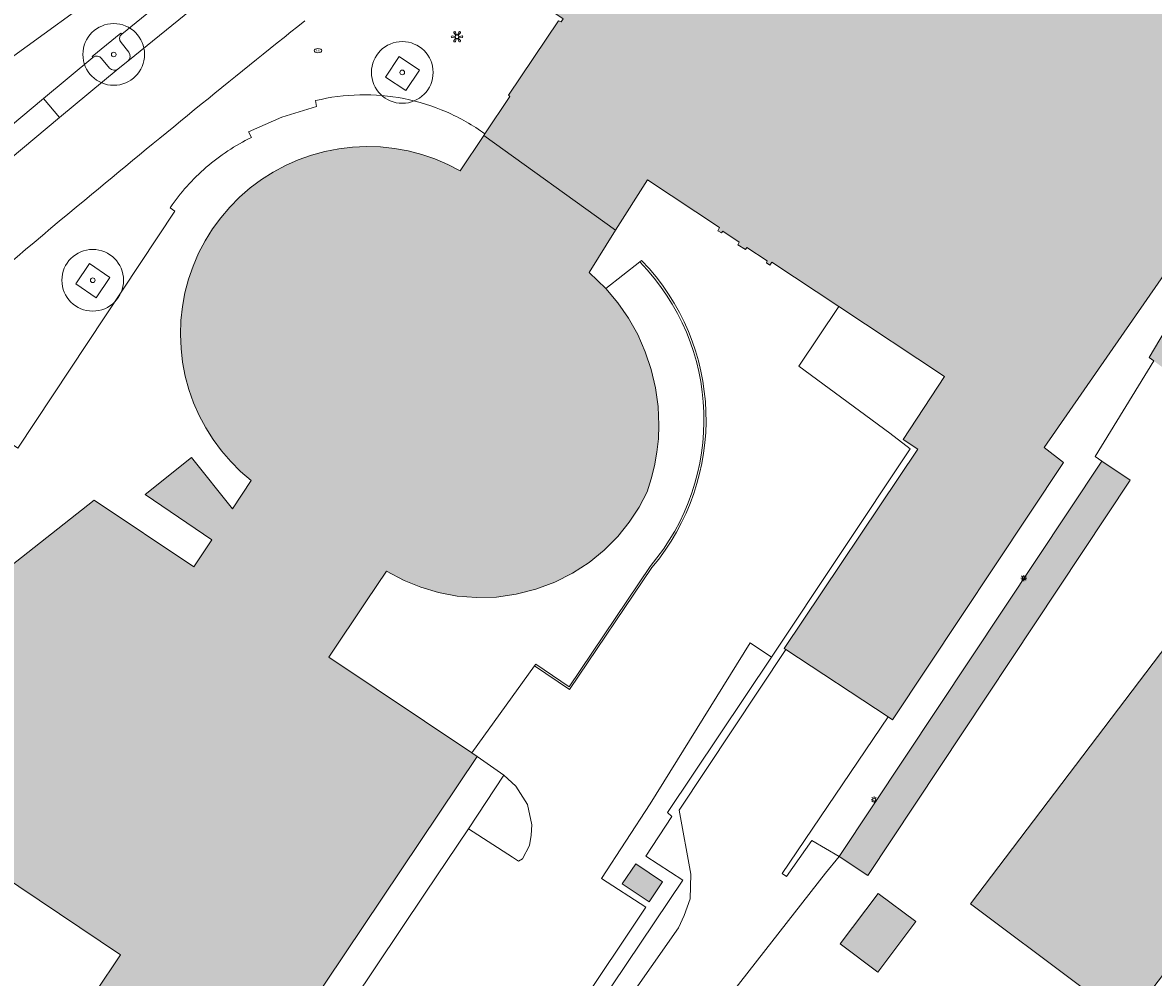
# Model space of a CAD drawing. Header units: metres. Extents: x 187482 to 189800, y 333582 to 335019.
# Tile 98 of 256: x 188221 to 188312, y 334369 to 334447. Entities that reach past the tile are written whole.
import ezdxf
from ezdxf.enums import TextEntityAlignment as Align

# ---------------------------------------------------------------- set-up
doc = ezdxf.new("R2010")
doc.units = ezdxf.units.M
doc.layers.get('0').update_dxf_attribs({"color": 252, "lineweight": 18})
for name, color, linetype, lineweight in [('B-WE-GR-BEPLANTING_CULTUUR_BODEMBEDEKKER-GV', 252, 'Continuous', 18), ('B-WE-GR-BOOM-S', 252, 'Continuous', 18), ('B-WE-GR-GROENVOORZIENING-GV', 252, 'Continuous', 18), ('B-WE-IE-KUNSTOBJECT-S', 252, 'Continuous', 18), ('B-WE-IE-MEUBILAIR-S', 252, 'Continuous', 18), ('B-WE-IE-TERREINAFSCHEIDING_KUNSTMATIG_HEKWERK-G', 252, 'IE-TERREINAFSCHEIDING_KUNSTMATIG-SO', 18), ('B-WE-IE-TERREINAFSCHEIDING_KUNSTMATIG_MUUR-G', 252, 'IE-TERREINAFSCHEIDING_KUNSTMATIG-SO', 18), ('B-WE-OG-BEBOUWING-GV', 252, 'Continuous', 18), ('B-WE-OG-BEBOUWING_LAGE TRAFO-GV', 252, 'Continuous', 18), ('B-WE-OG-TERREIN_ERF-GV', 252, 'Continuous', 18), ('B-WE-VH-GESLOTENVERHARDING_ASFALT-GV', 252, 'Continuous', 18), ('B-WE-VH-OPENVERHARDING_BETONSTRAATSTEEN-GV', 252, 'Continuous', 18), ('B-WE-VH-OPENVERHARDING_TEGEL-GV', 252, 'Continuous', 18)]:
    doc.layers.add(name, color=color, linetype=linetype, lineweight=lineweight)
doc.layers.add('B-WE-OG-BEBOUWING-V', color=7, linetype='Continuous', lineweight=18, true_color=0xf0f0f0)
doc.styles.add('NLCS-ISO', font='NLCS-ISO.ttf')
doc.linetypes.add('IE-TERREINAFSCHEIDING_KUNSTMATIG-SO', pattern='A,4,[82,NLCS.SHX,S=0.75,R=90,X=0,Y=0],4,-2', length=10)

# ---------------------------------------------------------------- blocks, each defined once
blk = doc.blocks.new('SIE-MEUBILAIR_PAAL_LICHTMAST-SO')
for points in [[(-0.62, 0), (-1, 0)], [(-0.71, 0.71), (-0.44, 0.44)], [(0, 1), (0, 0.62)], [(0.44, 0.44), (0.71, 0.71)], [(1, 0), (0.62, 0)], [(-0.71, -0.71), (-0.44, -0.44)], [(0, -0.62), (0, -1)], [(0.44, -0.44), (0.71, -0.71)]]:
    blk.add_lwpolyline(points)
blk.add_circle((0, 0), 0.5)
blk = doc.blocks.new('SIE-MEUBILAIR_PUT_BRANDKRAAN-SO')
blk.add_ellipse((0, 0), major_axis=(1.25, 0), ratio=0.54)
at = {"style": 'NLCS-ISO'}
blk.add_text('bk', height=0.75, dxfattribs=at).set_placement((0.03, 0), align=Align.MIDDLE_CENTER)
blk = doc.blocks.new('SIE-KUNSTOBJECT-SO')
at = {"flags": 128}
blk.add_lwpolyline([(0.27, -0.73, 0.700208), (-0.27, -0.73), (-0.56, -1.53, -1), (-1.05, -1.25), (-0.5, -0.6, 0.700208), (-0.77, -0.13), (-1.6, -0.28, -1), (-1.6, 0.28), (-0.77, 0.13, 0.700208), (-0.5, 0.6), (-1.05, 1.25, -1), (-0.56, 1.53), (-0.27, 0.73, 0.700208), (0.27, 0.73), (0.56, 1.53, -1), (1.05, 1.25), (0.5, 0.6, 0.700208), (0.77, 0.13), (1.6, 0.28, -1), (1.6, -0.28), (0.77, -0.13, 0.700208), (0.5, -0.6), (1.05, -1.25, -1), (0.56, -1.53)], format="xyb", close=True, dxfattribs=at)
blk = doc.blocks.new('SGR-BOOM_GBKN-SO')
at = {"color": 0, "linetype": 'ByBlock', "lineweight": 18}
for radius in [2, 0.15]:
    blk.add_circle((0, 0), radius, dxfattribs=at)

msp = doc.modelspace()

# ---------------------------------------------------------------- hatches: boundary and pattern name
at = {"layer": 'B-WE-OG-BEBOUWING-V'}
h = msp.add_hatch(color=256, dxfattribs=at)
h.dxf.hatch_style = 1
h.paths.add_polyline_path([(188326.35, 334428.746), (188323.402, 334430.885), (188325.771, 334434.323), (188328.719, 334432.184)], flags=16)
h.paths.add_polyline_path([(188327.291, 334456.672), (188323.629, 334459.143), (188322.13, 334456.792), (188321.796, 334457.013), (188321.228, 334456.154), (188313.874, 334461.024), (188314.443, 334461.883), (188291.53, 334477.055), (188291.684, 334477.298), (188290.785, 334477.897), (188290.74, 334477.927), (188290.624, 334478.005), (188285.865, 334481.179), (188285.643, 334480.848), (188285.569, 334480.737), (188281.79, 334475.086), (188280.983, 334475.647), (188280.609, 334475.119), (188280.583, 334475.083), (188280.547, 334475.032), (188280.88, 334474.821), (188275.315, 334466.486), (188275.013, 334466.653), (188274.971, 334466.595), (188271.71, 334468.808), (188270.52, 334467.053), (188271.058, 334466.688), (188266.556, 334460.051), (188266.348, 334459.745), (188264.445, 334456.94), (188264.02, 334456.313), (188259.791, 334450.079), (188264.294, 334447.024), (188264.126, 334446.783), (188263.923, 334446.876), (188259.876, 334440.845), (188259.989, 334440.742), (188257.957, 334437.71), (188257.863, 334437.57), (188268.549, 334429.908), (188271.124, 334433.986), (188276.975, 334430.125), (188276.838, 334429.869), (188277.116, 334429.684), (188277.234, 334429.823), (188278.569, 334428.935), (188278.438, 334428.737), (188279.077, 334428.356), (188279.18, 334428.51), (188280.835, 334427.442), (188280.764, 334427.267), (188281.041, 334427.088), (188281.206, 334427.313), (188286.627, 334423.726), (188295.201, 334418.052), (188291.836, 334412.955), (188293.025, 334412.165), (188282.208, 334396.017), (188282.328, 334395.938), (188290.631, 334390.491), (188290.987, 334390.257), (188304.836, 334411.086), (188303.258, 334412.309), (188321.976, 334439.277), (188323.074, 334438.622), (188326.99, 334444.115), (188323.435, 334446.45), (188327.697, 334453.099), (188326.811, 334453.628), (188325.786, 334454.324)], flags=17)
h.paths.add_polyline_path([(188307.934, 334411.206), (188286.663, 334379.178), (188288.97, 334377.645), (188310.241, 334409.673)], flags=16)
edge = h.paths.add_edge_path(flags=16)
edge.add_arc((188300.87, 334474.228), 0.25, 89.91773, 134.90765)
edge.add_arc((188300.87, 334474.228), 0.25, 135.09235, 180.08227)
edge.add_arc((188300.87, 334474.228), 0.25, 179.91773, 224.90765)
edge.add_arc((188300.87, 334474.228), 0.25, 225.09235, 270.08227)
edge.add_arc((188300.87, 334474.228), 0.25, 269.91773, 314.90765)
edge.add_arc((188300.87, 334474.228), 0.25, 315.09235, 360.08227)
edge.add_arc((188300.87, 334474.228), 0.25, 359.91773, 404.90765)
edge.add_arc((188300.87, 334474.228), 0.25, 45.09235, 90.08227)
edge = h.paths.add_edge_path(flags=16)
edge.add_arc((188316.545, 334463.849), 0.25, 179.91773, 224.90765)
edge.add_arc((188316.545, 334463.849), 0.25, 225.09235, 270.08227)
edge.add_arc((188316.545, 334463.849), 0.25, 269.91773, 314.90765)
edge.add_arc((188316.545, 334463.849), 0.25, 315.09235, 360.08227)
edge.add_arc((188316.545, 334463.849), 0.25, 359.91773, 404.90765)
edge.add_arc((188316.545, 334463.849), 0.25, 45.09235, 90.08227)
edge.add_arc((188316.545, 334463.849), 0.25, 89.91773, 134.90765)
edge.add_arc((188316.545, 334463.849), 0.25, 135.09235, 180.08227)
edge = h.paths.add_edge_path(flags=16)
edge.add_arc((188296.951, 334476.823), 0.25, 45.09235, 90.08227)
edge.add_arc((188296.951, 334476.823), 0.25, 89.91773, 134.90765)
edge.add_arc((188296.951, 334476.823), 0.25, 135.09235, 180.08227)
edge.add_arc((188296.951, 334476.823), 0.25, 179.91773, 224.90765)
edge.add_arc((188296.951, 334476.823), 0.25, 225.09235, 270.08227)
edge.add_arc((188296.951, 334476.823), 0.25, 269.91773, 314.90765)
edge.add_arc((188296.951, 334476.823), 0.25, 315.09235, 360.08227)
edge.add_arc((188296.951, 334476.823), 0.25, 359.91773, 404.90765)
edge = h.paths.add_edge_path(flags=16)
edge.add_arc((188304.789, 334471.633), 0.25, 269.91773, 314.90765)
edge.add_arc((188304.789, 334471.633), 0.25, 315.09235, 360.08227)
edge.add_arc((188304.789, 334471.633), 0.25, 359.91773, 404.90765)
edge.add_arc((188304.789, 334471.633), 0.25, 45.09235, 90.08227)
edge.add_arc((188304.789, 334471.633), 0.25, 89.91773, 134.90765)
edge.add_arc((188304.789, 334471.633), 0.25, 135.09235, 180.08227)
edge.add_arc((188304.789, 334471.633), 0.25, 179.91773, 224.90765)
edge.add_arc((188304.789, 334471.633), 0.25, 225.09235, 270.08227)
edge = h.paths.add_edge_path(flags=16)
edge.add_arc((188320.453, 334461.238), 0.25, 89.91773, 134.90765)
edge.add_arc((188320.453, 334461.238), 0.25, 135.09235, 180.08227)
edge.add_arc((188320.453, 334461.238), 0.25, 179.91773, 224.90765)
edge.add_arc((188320.453, 334461.238), 0.25, 225.09235, 270.08227)
edge.add_arc((188320.453, 334461.238), 0.25, 269.91773, 314.90765)
edge.add_arc((188320.453, 334461.238), 0.25, 315.09235, 360.08227)
edge.add_arc((188320.453, 334461.238), 0.25, 359.91773, 404.90765)
edge.add_arc((188320.453, 334461.238), 0.25, 45.09235, 90.08227)
edge = h.paths.add_edge_path(flags=16)
edge.add_arc((188312.626, 334466.443), 0.25, 359.91773, 404.90765)
edge.add_arc((188312.626, 334466.443), 0.25, 45.09235, 90.08227)
edge.add_arc((188312.626, 334466.443), 0.25, 89.91773, 134.90765)
edge.add_arc((188312.626, 334466.443), 0.25, 135.09235, 180.08227)
edge.add_arc((188312.626, 334466.443), 0.25, 179.91773, 224.90765)
edge.add_arc((188312.626, 334466.443), 0.25, 225.09235, 270.08227)
edge.add_arc((188312.626, 334466.443), 0.25, 269.91773, 314.90765)
edge.add_arc((188312.626, 334466.443), 0.25, 315.09235, 360.08227)
edge = h.paths.add_edge_path(flags=16)
edge.add_arc((188308.708, 334469.038), 0.25, 135.09235, 180.08227)
edge.add_arc((188308.708, 334469.038), 0.25, 179.91773, 224.90765)
edge.add_arc((188308.708, 334469.038), 0.25, 225.09235, 270.08227)
edge.add_arc((188308.708, 334469.038), 0.25, 269.91773, 314.90765)
edge.add_arc((188308.708, 334469.038), 0.25, 315.09235, 360.08227)
edge.add_arc((188308.708, 334469.038), 0.25, 359.91773, 404.90765)
edge.add_arc((188308.708, 334469.038), 0.25, 45.09235, 90.08227)
edge.add_arc((188308.708, 334469.038), 0.25, 89.91773, 134.90765)
edge = h.paths.add_edge_path(flags=16)
edge.add_arc((188293.033, 334479.418), 0.25, 45.09235, 90.08227)
edge.add_arc((188293.033, 334479.418), 0.25, 89.91773, 134.90765)
edge.add_arc((188293.033, 334479.418), 0.25, 135.09235, 180.08227)
edge.add_arc((188293.033, 334479.418), 0.25, 179.91773, 224.90765)
edge.add_arc((188293.033, 334479.418), 0.25, 225.09235, 270.08227)
edge.add_arc((188293.033, 334479.418), 0.25, 269.91773, 314.90765)
edge.add_arc((188293.033, 334479.418), 0.25, 315.09235, 360.08227)
edge.add_arc((188293.033, 334479.418), 0.25, 359.91773, 404.90765)
edge = h.paths.add_edge_path(flags=16)
edge.add_line((188323.208, 334459.145), (188323.213, 334459.136))
edge.add_line((188323.213, 334459.136), (188323.219, 334459.128))
edge.add_line((188323.219, 334459.128), (188323.225, 334459.12))
edge.add_line((188323.225, 334459.12), (188323.232, 334459.112))
edge.add_line((188323.232, 334459.112), (188323.239, 334459.105))
edge.add_line((188323.239, 334459.105), (188323.246, 334459.098))
edge.add_line((188323.246, 334459.098), (188323.253, 334459.091))
edge.add_line((188323.253, 334459.091), (188323.261, 334459.085))
edge.add_line((188323.261, 334459.085), (188323.269, 334459.078))
edge.add_line((188323.269, 334459.078), (188323.277, 334459.072))
edge.add_line((188323.277, 334459.072), (188323.285, 334459.067))
edge.add_line((188323.285, 334459.067), (188323.294, 334459.062))
edge.add_line((188323.294, 334459.062), (188323.302, 334459.057))
edge.add_line((188323.302, 334459.057), (188323.311, 334459.052))
edge.add_line((188323.311, 334459.052), (188323.321, 334459.048))
edge.add_line((188323.321, 334459.048), (188323.33, 334459.044))
edge.add_line((188323.33, 334459.044), (188323.339, 334459.041))
edge.add_line((188323.339, 334459.041), (188323.349, 334459.038))
edge.add_line((188323.349, 334459.038), (188323.359, 334459.035))
edge.add_line((188323.359, 334459.035), (188323.368, 334459.033))
edge.add_line((188323.368, 334459.033), (188323.378, 334459.031))
edge.add_line((188323.378, 334459.031), (188323.388, 334459.03))
edge.add_line((188323.388, 334459.03), (188323.398, 334459.029))
edge.add_line((188323.398, 334459.029), (188323.408, 334459.028))
edge.add_line((188323.408, 334459.028), (188323.418, 334459.028))
edge.add_line((188323.418, 334459.028), (188323.428, 334459.028))
edge.add_line((188323.428, 334459.028), (188323.438, 334459.029))
edge.add_line((188323.438, 334459.029), (188323.448, 334459.03))
edge.add_line((188323.448, 334459.03), (188323.458, 334459.031))
edge.add_line((188323.458, 334459.031), (188323.468, 334459.033))
edge.add_line((188323.468, 334459.033), (188323.478, 334459.035))
edge.add_line((188323.478, 334459.035), (188323.488, 334459.038))
edge.add_line((188323.488, 334459.038), (188323.497, 334459.041))
edge.add_line((188323.497, 334459.041), (188323.507, 334459.044))
edge.add_line((188323.507, 334459.044), (188323.516, 334459.048))
edge.add_line((188323.516, 334459.048), (188323.525, 334459.052))
edge.add_line((188323.525, 334459.052), (188323.534, 334459.056))
edge.add_line((188323.534, 334459.056), (188323.543, 334459.061))
edge.add_line((188323.543, 334459.061), (188323.552, 334459.066))
edge.add_line((188323.552, 334459.066), (188323.56, 334459.072))
edge.add_line((188323.56, 334459.072), (188323.568, 334459.077))
edge.add_line((188323.568, 334459.077), (188323.576, 334459.084))
edge.add_line((188323.576, 334459.084), (188323.584, 334459.09))
edge.add_line((188323.584, 334459.09), (188323.591, 334459.097))
edge.add_line((188323.591, 334459.097), (188323.598, 334459.104))
edge.add_line((188323.598, 334459.104), (188323.605, 334459.111))
edge.add_line((188323.605, 334459.111), (188323.612, 334459.119))
edge.add_line((188323.612, 334459.119), (188323.618, 334459.127))
edge.add_line((188323.618, 334459.127), (188323.629, 334459.143))
edge.add_line((188323.629, 334459.143), (188323.63, 334459.144))
edge.add_arc((188323.423, 334459.278), 0.247, 327.20468, 380.96543)
edge.add_arc((188323.418, 334459.276), 0.252, 20.82541, 73.52408)
edge.add_arc((188323.419, 334459.279), 0.249, 73.66021, 126.94948)
edge.add_arc((188323.415, 334459.28), 0.246, 126.44348, 180.42642)
edge.add_line((188323.169, 334459.278), (188323.169, 334459.268))
edge.add_line((188323.169, 334459.268), (188323.17, 334459.258))
edge.add_line((188323.17, 334459.258), (188323.171, 334459.248))
edge.add_line((188323.171, 334459.248), (188323.172, 334459.238))
edge.add_line((188323.172, 334459.238), (188323.174, 334459.228))
edge.add_line((188323.174, 334459.228), (188323.176, 334459.218))
edge.add_line((188323.176, 334459.218), (188323.179, 334459.209))
edge.add_line((188323.179, 334459.209), (188323.182, 334459.199))
edge.add_line((188323.182, 334459.199), (188323.185, 334459.189))
edge.add_line((188323.185, 334459.189), (188323.189, 334459.18))
edge.add_line((188323.189, 334459.18), (188323.193, 334459.171))
edge.add_line((188323.193, 334459.171), (188323.198, 334459.162))
edge.add_arc((188323.24, 334459.175), 0.0441, 197.55814, 223.37295)
h = msp.add_hatch(color=256, dxfattribs=at)
h.dxf.hatch_style = 1
h.paths.add_polyline_path([(188238.735, 334359.943), (188238.917, 334359.821), (188257.326, 334387.276), (188256.895, 334387.565), (188245.323, 334395.324), (188248.374, 334399.874), (188249.987, 334402.279), (188251.418, 334401.528), (188252.76, 334400.982), (188254.197, 334400.558), (188255.712, 334400.275), (188257.284, 334400.151), (188258.888, 334400.196), (188260.498, 334400.419), (188262.083, 334400.82), (188263.614, 334401.393), (188265.064, 334402.127), (188266.409, 334403.003), (188267.63, 334404.001), (188268.714, 334405.096), (188269.653, 334406.262), (188270.445, 334407.476), (188271.092, 334408.713), (188271.431, 334409.764), (188271.698, 334410.835), (188271.891, 334411.923), (188272.009, 334413.021), (188272.052, 334414.124), (188271.988, 334415.641), (188271.783, 334417.145), (188271.437, 334418.623), (188270.954, 334420.062), (188270.338, 334421.449), (188269.596, 334422.773), (188268.732, 334424.021), (188267.755, 334425.183), (188266.393, 334426.493), (188268.549, 334429.908), (188257.863, 334437.57), (188255.952, 334434.718), (188254.947, 334435.24), (188253.906, 334435.685), (188252.834, 334436.052), (188251.738, 334436.337), (188250.624, 334436.54), (188249.498, 334436.659), (188248.365, 334436.694), (188247.234, 334436.644), (188246.109, 334436.51), (188244.998, 334436.293), (188243.906, 334435.993), (188242.839, 334435.613), (188241.803, 334435.155), (188240.805, 334434.62), (188239.849, 334434.012), (188238.941, 334433.335), (188238.087, 334432.591), (188237.29, 334431.787), (188236.555, 334430.925), (188235.887, 334430.01), (188235.289, 334429.048), (188234.764, 334428.045), (188234.316, 334427.005), (188233.946, 334425.934), (188233.657, 334424.839), (188233.451, 334423.725), (188233.328, 334422.6), (188233.29, 334421.468), (188233.336, 334420.336), (188233.466, 334419.211), (188233.68, 334418.099), (188233.976, 334417.006), (188234.353, 334415.938), (188234.808, 334414.901), (188235.34, 334413.901), (188235.945, 334412.943), (188236.619, 334412.033), (188237.36, 334411.177), (188238.162, 334410.377), (188239.022, 334409.64), (188237.508, 334407.349), (188234.173, 334411.504), (188230.426, 334408.514), (188235.827, 334404.84), (188234.374, 334402.646), (188226.312, 334408.033), (188199.021, 334386.559), (188199.213, 334386.43), (188216.49, 334374.846), (188218.522, 334377.854), (188228.421, 334371.223), (188226.394, 334368.198)], flags=17)
h.paths.add_polyline_path([(188270.179, 334378.588), (188269.089, 334376.969), (188271.256, 334375.509), (188272.346, 334377.129)], flags=16)
h = msp.add_hatch(color=256, dxfattribs=at)
h.dxf.hatch_style = 1
h.paths.add_polyline_path([(188326.35, 334428.746), (188323.402, 334430.885), (188325.771, 334434.323), (188328.719, 334432.184)], flags=16)
h.paths.add_polyline_path([(188343.469, 334422.141), (188338.387, 334425.734), (188334.948, 334428.151), (188334.275, 334428.623), (188334.18, 334428.69), (188322.202, 334437.162), (188321.483, 334435.959), (188311.779, 334419.603), (188312.14, 334419.335), (188313.557, 334418.282), (188322.897, 334410.793), (188328.189, 334418.347), (188330.562, 334416.754), (188331.383, 334417.917), (188331.534, 334417.81), (188331.969, 334418.425), (188337.082, 334414.808), (188336.647, 334414.193), (188332.759, 334408.598), (188339.647, 334403.877), (188338.853, 334402.736), (188342.133, 334400.447), (188349.16, 334410.517), (188350.073, 334409.88), (188351.949, 334412.594), (188348.165, 334415.209), (188344.48, 334417.757), (188341.752, 334419.604)], flags=17)
h.paths.add_polyline_path([(188334.948, 334428.151), (188338.387, 334425.734), (188343.469, 334422.141), (188343.476, 334422.151), (188344.666, 334423.914), (188336.136, 334429.878)], flags=16)
h = msp.add_hatch(color=256, dxfattribs=at)
h.dxf.hatch_style = 1
h.paths.add_polyline_path([(188307.934, 334411.206), (188286.663, 334379.178), (188288.97, 334377.645), (188310.241, 334409.673)], flags=16)
h.paths.add_polyline_path([(188321.787, 334407.621), (188297.293, 334375.341), (188306.017, 334368.807), (188309.996, 334365.779), (188317.606, 334375.781), (188316.174, 334376.871), (188318.136, 334379.45), (188319.567, 334378.364), (188334.436, 334397.948), (188330.454, 334400.972)], flags=17)
h = msp.add_hatch(color=256, dxfattribs=at)
h.dxf.hatch_style = 1
h.paths.add_polyline_path([(188286.734, 334372.091), (188289.785, 334369.804), (188292.858, 334373.904), (188289.807, 334376.191)], flags=17)

# ---------------------------------------------------------------- linework, layer by layer
at = {"layer": 'B-WE-GR-BEPLANTING_CULTUUR_BODEMBEDEKKER-GV', "flags": 128}
for points in [[(188228.53, 334445.796), (188228.463, 334445.879), (188226.132, 334443.992), (188226.201, 334443.907)], [(188229.1, 334444.321), (188228.478, 334445.109)], [(188226.89, 334443.818), (188227.531, 334443.039)], [(188228.254, 334442.977), (188229.032, 334443.616)]]:
    msp.add_lwpolyline(points, dxfattribs=at)
at = {"layer": 'B-WE-GR-BEPLANTING_CULTUUR_BODEMBEDEKKER-GV'}
for points in [[(188228.478, 334445.109, -0.410443), (188228.53, 334445.796)], [(188229.032, 334443.616, 0.410951), (188229.1, 334444.321)], [(188226.201, 334443.907, -0.428322), (188226.89, 334443.818)], [(188227.531, 334443.039, 0.390138), (188228.254, 334442.977)]]:
    msp.add_lwpolyline(points, format="xyb", dxfattribs=at)
at = {"layer": 'B-WE-GR-GROENVOORZIENING-GV', "flags": 128}
for points in [[(188252.668, 334442.88), (188250.999, 334443.974), (188249.892, 334442.319), (188251.561, 334441.226)], [(188225.925, 334427.21), (188224.824, 334425.571), (188226.461, 334424.444), (188227.563, 334426.084)]]:
    msp.add_lwpolyline(points, close=True, dxfattribs=at)
at = {"layer": 'B-WE-IE-TERREINAFSCHEIDING_KUNSTMATIG_HEKWERK-G', "ltscale": 0.2, "flags": 128}
msp.add_lwpolyline([(188307.934, 334411.206), (188307.394, 334411.579), (188312.14, 334419.335)], dxfattribs=at)
at = {"layer": 'B-WE-IE-TERREINAFSCHEIDING_KUNSTMATIG_MUUR-G', "ltscale": 0.2, "flags": 128}
for points in [[(188270.496, 334427.347), (188270.649, 334427.469)], [(188261.97, 334394.618), (188262.083, 334394.769), (188264.788, 334392.933), (188271.343, 334402.681)], [(188271.483, 334402.584), (188264.823, 334392.696), (188261.97, 334394.618)], [(188256.895, 334387.565), (188261.97, 334394.618)]]:
    msp.add_lwpolyline(points, dxfattribs=at)
at = {"layer": 'B-WE-IE-TERREINAFSCHEIDING_KUNSTMATIG_MUUR-G', "ltscale": 0.2}
for points in [[(188271.343, 334402.681, 0.387294), (188270.496, 334427.347)], [(188270.649, 334427.469, -0.385533), (188271.483, 334402.584)]]:
    msp.add_lwpolyline(points, format="xyb", dxfattribs=at)
at = {"layer": 'B-WE-OG-BEBOUWING-GV', "flags": 128}
for points in [[(188263.923, 334446.876), (188259.876, 334440.845), (188259.989, 334440.742), (188257.957, 334437.71), (188257.863, 334437.57), (188268.549, 334429.908), (188271.124, 334433.986), (188276.975, 334430.125), (188276.838, 334429.869), (188277.116, 334429.684), (188277.234, 334429.823), (188278.569, 334428.935), (188278.438, 334428.737), (188279.077, 334428.356), (188279.18, 334428.51), (188280.835, 334427.442), (188280.764, 334427.267), (188281.041, 334427.088), (188281.206, 334427.313), (188286.627, 334423.726), (188295.201, 334418.052), (188291.836, 334412.955), (188293.025, 334412.165), (188282.208, 334396.017), (188282.328, 334395.938), (188290.631, 334390.491), (188290.987, 334390.257), (188304.836, 334411.086), (188303.258, 334412.309), (188321.976, 334439.277)], [(188238.917, 334359.821), (188257.326, 334387.276), (188256.895, 334387.565), (188245.323, 334395.324), (188248.374, 334399.874), (188249.987, 334402.279), (188251.418, 334401.528), (188252.76, 334400.982), (188254.197, 334400.558), (188255.712, 334400.275), (188257.284, 334400.151), (188258.888, 334400.196), (188260.498, 334400.419), (188262.083, 334400.82), (188263.614, 334401.393), (188265.064, 334402.127), (188266.409, 334403.003), (188267.63, 334404.001), (188268.714, 334405.096), (188269.653, 334406.262), (188270.445, 334407.476), (188271.092, 334408.713), (188271.431, 334409.764), (188271.698, 334410.835), (188271.891, 334411.923), (188272.009, 334413.021), (188272.052, 334414.124), (188271.988, 334415.641), (188271.783, 334417.145), (188271.437, 334418.623), (188270.954, 334420.062), (188270.338, 334421.449), (188269.596, 334422.773), (188268.732, 334424.021), (188267.755, 334425.183), (188266.393, 334426.493), (188268.549, 334429.908), (188257.863, 334437.57), (188255.952, 334434.718), (188254.947, 334435.24), (188253.906, 334435.685), (188252.834, 334436.052), (188251.738, 334436.337), (188250.624, 334436.54), (188249.498, 334436.659), (188248.365, 334436.694), (188247.234, 334436.644), (188246.109, 334436.51), (188244.998, 334436.293), (188243.906, 334435.993), (188242.839, 334435.613), (188241.803, 334435.155), (188240.805, 334434.62), (188239.849, 334434.012), (188238.941, 334433.335), (188238.087, 334432.591), (188237.29, 334431.787), (188236.555, 334430.925), (188235.887, 334430.01), (188235.289, 334429.048), (188234.764, 334428.045), (188234.316, 334427.005), (188233.946, 334425.934), (188233.657, 334424.839), (188233.451, 334423.725), (188233.328, 334422.6), (188233.29, 334421.468), (188233.336, 334420.336), (188233.466, 334419.211), (188233.68, 334418.099), (188233.976, 334417.006), (188234.353, 334415.938), (188234.808, 334414.901), (188235.34, 334413.901), (188235.945, 334412.943), (188236.619, 334412.033), (188237.36, 334411.177), (188238.162, 334410.377), (188239.022, 334409.64), (188237.508, 334407.349), (188234.173, 334411.504), (188230.426, 334408.514), (188235.827, 334404.84), (188234.374, 334402.646), (188226.312, 334408.033), (188199.021, 334386.559)], [(188321.483, 334435.959), (188311.779, 334419.603), (188312.14, 334419.335)], [(188218.522, 334377.854), (188228.421, 334371.223), (188226.394, 334368.198)]]:
    msp.add_lwpolyline(points, dxfattribs=at)
for points in [[(188307.934, 334411.206), (188286.663, 334379.178), (188288.97, 334377.645), (188310.241, 334409.673)], [(188321.787, 334407.621), (188297.293, 334375.341), (188306.017, 334368.807), (188309.996, 334365.779), (188317.606, 334375.781), (188316.174, 334376.871), (188318.136, 334379.45), (188319.567, 334378.364), (188334.436, 334397.948), (188330.454, 334400.972)], [(188286.734, 334372.091), (188289.785, 334369.804), (188292.858, 334373.904), (188289.807, 334376.191)]]:
    msp.add_lwpolyline(points, close=True, dxfattribs=at)
at = {"layer": 'B-WE-OG-BEBOUWING_LAGE TRAFO-GV', "flags": 128}
msp.add_lwpolyline([(188270.179, 334378.588), (188269.089, 334376.969), (188271.256, 334375.509), (188272.346, 334377.129)], close=True, dxfattribs=at)
at = {"layer": 'B-WE-OG-TERREIN_ERF-GV', "flags": 128}
for points in [[(188219.494, 334443.809), (188227.449, 334449.624), (188233.934, 334454.698), (188236.301, 334456.552), (188247.062, 334466.323), (188251.511, 334471.104), (188255.765, 334476.058), (188255.531, 334476.211), (188259.467, 334481.403), (188263.239, 334486.716), (188270.14, 334497.302), (188270.182, 334497.841), (188270.034, 334498.36), (188223.047, 334528.848), (188169.444, 334563.138), (188153.052, 334573.624), (188150.921, 334573.911)], [(188244.241, 334440.408), (188244.326, 334439.919), (188241.505, 334439.06), (188238.803, 334437.879), (188239.036, 334437.429)], [(188199.021, 334386.559), (188226.312, 334408.033), (188234.374, 334402.646), (188235.827, 334404.84), (188230.426, 334408.514), (188234.173, 334411.504), (188237.508, 334407.349), (188239.022, 334409.64), (188238.162, 334410.377), (188237.36, 334411.177), (188236.619, 334412.033), (188235.945, 334412.943), (188235.34, 334413.901), (188234.808, 334414.901), (188234.353, 334415.938), (188233.976, 334417.006), (188233.68, 334418.099), (188233.466, 334419.211), (188233.336, 334420.336), (188233.29, 334421.468), (188233.328, 334422.6), (188233.451, 334423.725), (188233.657, 334424.839), (188233.946, 334425.934), (188234.316, 334427.005), (188234.764, 334428.045), (188235.289, 334429.048), (188235.887, 334430.01), (188236.555, 334430.925), (188237.29, 334431.787), (188238.087, 334432.591), (188238.941, 334433.335), (188239.849, 334434.012), (188240.805, 334434.62), (188241.803, 334435.155), (188242.839, 334435.613), (188243.906, 334435.993), (188244.998, 334436.293), (188246.109, 334436.51), (188247.234, 334436.644), (188248.365, 334436.694), (188249.498, 334436.659), (188250.624, 334436.54), (188251.738, 334436.337), (188252.834, 334436.052), (188253.906, 334435.685), (188254.947, 334435.24), (188255.952, 334434.718), (188257.863, 334437.57), (188257.957, 334437.71)], [(188254.159, 334349.887), (188270.991, 334375.064), (188267.406, 334377.408), (188271.354, 334383.445), (188279.443, 334396.486), (188281.164, 334395.335), (188292.417, 334412.194), (188290.774, 334413.462), (188283.396, 334418.907), (188286.627, 334423.726), (188281.206, 334427.313), (188281.041, 334427.088), (188280.764, 334427.267), (188280.835, 334427.442), (188279.18, 334428.51), (188279.077, 334428.356), (188278.438, 334428.737), (188278.569, 334428.935), (188277.234, 334429.823), (188277.116, 334429.684), (188276.838, 334429.869), (188276.975, 334430.125), (188271.124, 334433.986), (188268.549, 334429.908), (188266.393, 334426.493), (188267.755, 334425.183), (188270.496, 334427.347)], [(188232.458, 334431.732), (188232.84, 334431.459), (188220.104, 334412.247)], [(188270.496, 334427.347), (188267.755, 334425.183), (188268.732, 334424.021), (188269.596, 334422.773), (188270.338, 334421.449), (188270.954, 334420.062), (188271.437, 334418.623), (188271.783, 334417.145), (188271.988, 334415.641), (188272.052, 334414.124), (188272.009, 334413.021), (188271.891, 334411.923), (188271.698, 334410.835), (188271.431, 334409.764), (188271.092, 334408.713), (188270.445, 334407.476), (188269.653, 334406.262), (188268.714, 334405.096), (188267.63, 334404.001), (188266.409, 334403.003), (188265.064, 334402.127), (188263.614, 334401.393), (188262.083, 334400.82), (188260.498, 334400.419), (188258.888, 334400.196), (188257.284, 334400.151), (188255.712, 334400.275), (188254.197, 334400.558), (188252.76, 334400.982), (188251.418, 334401.528), (188249.987, 334402.279), (188248.374, 334399.874), (188245.323, 334395.324), (188256.895, 334387.565)], [(188255.535, 334347.584), (188273.629, 334373.395), (188274.098, 334374.395), (188274.582, 334375.753), (188274.641, 334377.746), (188273.696, 334382.943), (188282.328, 334395.938), (188282.208, 334396.017), (188293.025, 334412.165), (188291.836, 334412.955), (188295.201, 334418.052), (188286.627, 334423.726), (188283.396, 334418.907), (188290.774, 334413.462), (188292.417, 334412.194), (188281.164, 334395.335), (188272.758, 334382.742), (188273.099, 334382.407), (188270.984, 334379.211), (188273.981, 334377.248), (188254.563, 334348.367)], [(188312.14, 334419.335), (188307.394, 334411.579), (188307.934, 334411.206), (188310.241, 334409.673), (188288.97, 334377.645), (188286.663, 334379.178), (188285.539, 334377.833), (188274.334, 334363.488), (188264.97, 334351.809), (188266.342, 334350.692), (188263.697, 334347.442), (188262.338, 334348.549), (188262.154, 334348.297), (188250.818, 334332.79), (188239.053, 334315.79), (188228.007, 334300.57)], [(188271.343, 334402.681), (188264.788, 334392.933), (188262.083, 334394.769), (188261.97, 334394.618), (188256.895, 334387.565), (188257.326, 334387.276), (188259.477, 334385.752), (188260.473, 334384.863), (188261.412, 334383.396), (188261.768, 334381.742), (188261.718, 334380.907), (188261.563, 334380.067), (188260.99, 334378.987), (188260.692, 334378.801), (188260.188, 334379.131), (188256.62, 334381.431), (188253.12, 334376.208), (188241.238, 334358.475)], [(188256.895, 334387.565), (188261.97, 334394.618), (188262.083, 334394.769), (188264.788, 334392.933), (188271.343, 334402.681)]]:
    msp.add_lwpolyline(points, dxfattribs=at)
at = {"layer": 'B-WE-OG-TERREIN_ERF-GV'}
for points in [[(188247.81, 334440.878, 0.054337), (188244.241, 334440.408)], [(188251.396, 334440.57, 0.054637), (188247.81, 334440.878)], [(188254.832, 334439.497, 0.054391), (188251.396, 334440.57)], [(188257.957, 334437.71, 0.05413), (188254.832, 334439.497)], [(188239.036, 334437.429, 0.031996), (188237.129, 334436.336)], [(188237.129, 334436.336, 0.032481), (188235.378, 334435.007)], [(188235.378, 334435.007, 0.032487), (188233.812, 334433.464)], [(188233.812, 334433.464, 0.032395), (188232.458, 334431.732)], [(188270.496, 334427.347, -0.387294), (188271.343, 334402.681)], [(188271.343, 334402.681, 0.387294), (188270.496, 334427.347)]]:
    msp.add_lwpolyline(points, format="xyb", dxfattribs=at)
at = {"layer": 'B-WE-OG-TERREIN_ERF-GV', "flags": 128}
for points in [[(188312.14, 334419.335), (188311.779, 334419.603), (188321.483, 334435.959), (188322.202, 334437.162), (188323.074, 334438.622), (188321.976, 334439.277), (188303.258, 334412.309), (188304.836, 334411.086), (188290.987, 334390.257), (188290.631, 334390.491), (188282.037, 334377.813), (188282.397, 334377.556), (188284.446, 334380.482), (188286.663, 334379.178), (188307.934, 334411.206), (188307.394, 334411.579)], [(188317.606, 334375.781), (188309.996, 334365.779), (188306.017, 334368.807), (188297.293, 334375.341), (188321.787, 334407.621), (188330.454, 334400.972), (188334.436, 334397.948), (188319.567, 334378.364), (188318.136, 334379.45), (188316.174, 334376.871)], [(188250.574, 334352.231), (188249.945, 334351.439), (188254.113, 334348.648), (188254.563, 334348.367), (188273.981, 334377.248), (188270.984, 334379.211), (188273.099, 334382.407), (188272.758, 334382.742), (188281.164, 334395.335), (188279.443, 334396.486), (188271.354, 334383.445), (188267.406, 334377.408), (188270.991, 334375.064), (188254.159, 334349.887)], [(188256.62, 334381.431), (188259.477, 334385.752), (188257.326, 334387.276), (188238.917, 334359.821), (188238.735, 334359.943), (188234.669, 334353.879), (188234.925, 334353.707), (188232.642, 334350.183), (188234.753, 334348.763), (188241.238, 334358.475), (188253.12, 334376.208)], [(188212.18, 334368.966), (188234.669, 334353.879), (188238.735, 334359.943), (188226.394, 334368.198), (188228.421, 334371.223), (188218.522, 334377.854), (188216.49, 334374.846), (188199.213, 334386.43), (188197.958, 334385.36), (188215.348, 334373.706)], [(188259.477, 334385.752), (188256.62, 334381.431), (188260.188, 334379.131), (188260.692, 334378.801), (188260.99, 334378.987), (188261.563, 334380.067), (188261.718, 334380.907), (188261.768, 334381.742), (188261.412, 334383.396), (188260.473, 334384.863)], [(188270.179, 334378.588), (188272.346, 334377.129), (188271.256, 334375.509), (188269.089, 334376.969)], [(188289.785, 334369.804), (188286.734, 334372.091), (188289.807, 334376.191), (188292.858, 334373.904)]]:
    msp.add_lwpolyline(points, close=True, dxfattribs=at)
at = {"layer": 'B-WE-VH-GESLOTENVERHARDING_ASFALT-GV', "flags": 128}
msp.add_lwpolyline([(188246.441, 334457.956), (188245.637, 334457.251), (188241.209, 334453.444), (188234.149, 334447.773), (188229.032, 334443.616), (188228.254, 334442.977), (188223.482, 334439.041), (188216.456, 334433.185), (188212.505, 334429.734), (188212.428, 334429.666)], dxfattribs=at)
at = {"layer": 'B-WE-VH-GESLOTENVERHARDING_ASFALT-GV'}
for points in [[(188225.541, 334432.337, -0.005656), (188243.369, 334446.87)], [(188204.362, 334413.216, -0.025063), (188225.541, 334432.337)]]:
    msp.add_lwpolyline(points, format="xyb", dxfattribs=at)
at = {"layer": 'B-WE-VH-OPENVERHARDING_BETONSTRAATSTEEN-GV', "flags": 128}
for points in [[(188234.149, 334447.773), (188232.885, 334449.357), (188228.53, 334445.796)], [(188229.032, 334443.616), (188234.149, 334447.773)], [(188228.478, 334445.109), (188229.1, 334444.321)], [(188226.201, 334443.907), (188222.191, 334440.584)], [(188227.531, 334443.039), (188226.89, 334443.818)], [(188222.191, 334440.584), (188223.482, 334439.041), (188228.254, 334442.977)]]:
    msp.add_lwpolyline(points, dxfattribs=at)
at = {"layer": 'B-WE-VH-OPENVERHARDING_BETONSTRAATSTEEN-GV'}
for points in [[(188228.53, 334445.796, 0.410443), (188228.478, 334445.109)], [(188229.1, 334444.321, -0.410951), (188229.032, 334443.616)], [(188226.89, 334443.818, 0.428322), (188226.201, 334443.907)], [(188228.254, 334442.977, -0.390138), (188227.531, 334443.039)]]:
    msp.add_lwpolyline(points, format="xyb", dxfattribs=at)
at = {"layer": 'B-WE-VH-OPENVERHARDING_BETONSTRAATSTEEN-GV', "flags": 128}
for points in [[(188215.134, 334434.683), (188216.456, 334433.185), (188223.482, 334439.041), (188222.191, 334440.584)], [(188282.328, 334395.938), (188273.696, 334382.943), (188274.641, 334377.746), (188274.582, 334375.753), (188274.098, 334374.395), (188273.629, 334373.395), (188255.535, 334347.584), (188234.855, 334318.396), (188237.474, 334316.781), (188238.323, 334316.248), (188239.053, 334315.79), (188250.818, 334332.79), (188262.154, 334348.297), (188262.338, 334348.549), (188262.115, 334348.73), (188264.76, 334351.98), (188264.97, 334351.809), (188274.334, 334363.488), (188285.539, 334377.833), (188286.663, 334379.178), (188284.446, 334380.482), (188282.397, 334377.556), (188282.037, 334377.813), (188290.631, 334390.491)]]:
    msp.add_lwpolyline(points, close=True, dxfattribs=at)
at = {"layer": 'B-WE-VH-OPENVERHARDING_TEGEL-GV', "flags": 128}
for points in [[(188273.608, 334495.891), (188270.034, 334498.36), (188270.182, 334497.841), (188270.14, 334497.302), (188263.239, 334486.716), (188259.467, 334481.403), (188255.531, 334476.211), (188255.765, 334476.058), (188251.511, 334471.104), (188247.062, 334466.323), (188236.301, 334456.552), (188233.934, 334454.698), (188227.449, 334449.624), (188219.494, 334443.809)], [(188208.383, 334426.002), (188206.89, 334427.603), (188211.75, 334431.888), (188211.818, 334431.811), (188215.134, 334434.683), (188222.191, 334440.584), (188226.201, 334443.907), (188226.132, 334443.992), (188228.463, 334445.879), (188228.53, 334445.796), (188232.885, 334449.357), (188239.947, 334455.012), (188243.535, 334458.067), (188243.444, 334458.17), (188245.707, 334460.174), (188245.798, 334460.072)], [(188257.957, 334437.71), (188259.989, 334440.742), (188259.876, 334440.845), (188263.923, 334446.876), (188264.126, 334446.783), (188264.294, 334447.024), (188259.791, 334450.079), (188264.02, 334456.313)], [(188239.036, 334437.429), (188238.803, 334437.879), (188241.505, 334439.06), (188244.326, 334439.919), (188244.241, 334440.408)], [(188184.56, 334392.827), (188186.823, 334391.323), (188190.974, 334388.565), (188191.489, 334389.339), (188191.658, 334389.577), (188195.595, 334395.449), (188196.011, 334395.175), (188200.781, 334402.274), (188201.206, 334401.99), (188202.832, 334404.48), (188201.19, 334405.57), (188202.285, 334407.225), (188203.928, 334406.135), (188205.943, 334409.086), (188206.352, 334408.83), (188212.189, 334417.568), (188220.104, 334412.247), (188232.84, 334431.459), (188232.458, 334431.732)]]:
    msp.add_lwpolyline(points, dxfattribs=at)
at = {"layer": 'B-WE-VH-OPENVERHARDING_TEGEL-GV'}
for points in [[(188243.369, 334446.87, 0.005656), (188225.541, 334432.337)], [(188244.241, 334440.408, -0.054337), (188247.81, 334440.878)], [(188247.81, 334440.878, -0.054637), (188251.396, 334440.57)], [(188251.396, 334440.57, -0.054391), (188254.832, 334439.497)], [(188254.832, 334439.497, -0.05413), (188257.957, 334437.71)], [(188237.129, 334436.336, -0.031996), (188239.036, 334437.429)], [(188235.378, 334435.007, -0.032481), (188237.129, 334436.336)], [(188233.812, 334433.464, -0.032487), (188235.378, 334435.007)], [(188232.458, 334431.732, -0.032395), (188233.812, 334433.464)], [(188225.541, 334432.337, 0.025063), (188204.362, 334413.216)]]:
    msp.add_lwpolyline(points, format="xyb", dxfattribs=at)
at = {"layer": 'B-WE-VH-OPENVERHARDING_TEGEL-GV', "flags": 128}
for points in [[(188252.668, 334442.88), (188251.561, 334441.226), (188249.892, 334442.319), (188250.999, 334443.974)], [(188225.925, 334427.21), (188227.563, 334426.084), (188226.461, 334424.444), (188224.824, 334425.571)]]:
    msp.add_lwpolyline(points, close=True, dxfattribs=at)

# ---------------------------------------------------------------- block references
at = {"layer": 'B-WE-GR-BOOM-S', "xscale": 1.25, "yscale": 1.25, "zscale": 1.25}
for p in [(188227.883, 334444.146), (188251.263, 334442.69), (188226.183, 334425.854)]:
    msp.add_blockref('SGR-BOOM_GBKN-SO', p, dxfattribs=at)
at = {"layer": 'B-WE-IE-KUNSTOBJECT-S', "xscale": 0.25, "yscale": 0.25, "zscale": 0.25}
msp.add_blockref('SIE-KUNSTOBJECT-SO', (188255.704, 334445.582), dxfattribs=at)
at = {"layer": 'B-WE-IE-MEUBILAIR-S', "xscale": 0.25, "yscale": 0.25, "zscale": 0.25}
for name, p in [('SIE-MEUBILAIR_PUT_BRANDKRAAN-SO', (188244.43, 334444.458)), ('SIE-MEUBILAIR_PAAL_LICHTMAST-SO', (188301.621, 334401.727)), ('SIE-MEUBILAIR_PAAL_LICHTMAST-SO', (188289.49, 334383.779))]:
    msp.add_blockref(name, p, dxfattribs=at)

doc.saveas('drawing.dxf')
